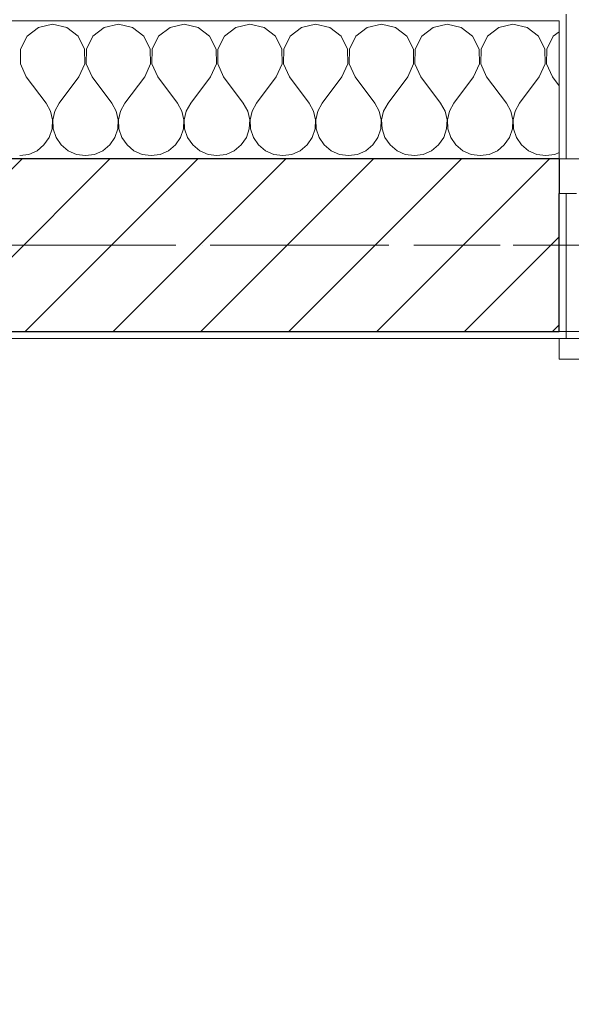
# Model space of a CAD drawing. Header units: millimetres. Extents: x -52968 to 399385, y -141133 to 110561.
# Tile 48 of 146: x 65524 to 66323, y -100143 to -98716. Entities that reach past the tile are written whole.
import ezdxf

# ---------------------------------------------------------------- set-up
doc = ezdxf.new("R2010")
doc.units = ezdxf.units.MM
for name, pattern in [('SIM-Wegliniec-21.07.2025-Parter$0$Kropki i Kreski', [360, 180, -90, 0, -90]), ('SIM-Wegliniec-21.07.2025-Parter$0$Przerywana', [240, 120, -120]), ('SIM-Wegliniec-21.07.2025-Parter$0$Przerywana długa', [390, 250, -140]), ('SIM-Wegliniec-21.07.2025-Parter$0$Przerywana podwójnie', [295, 125, -50, 70, -50]), ('SIM-Wegliniec-21.07.2025-Parter$0$SIM-Wegliniec-11.03.2025-Parter$0$Przerywana podwójnie', [295, 125, -50, 70, -50])]:
    doc.linetypes.add(name, pattern=pattern)
doc.layers.add('_xref', color=250, linetype='Continuous')
for name, color, linetype, lineweight in [('SIM-Wegliniec-21.07.2025-Parter$0$Nowe_A-Belki-Wieniec_Nr_pióra__69', 250, 'Continuous', 0), ('SIM-Wegliniec-21.07.2025-Parter$0$Nowe_A-Belki-Wieniec_Nr_pióra__90', 250, 'Continuous', 0), ('SIM-Wegliniec-21.07.2025-Parter$0$Nowe_A-Osi_Nr_pióra__20', 250, 'Continuous', 0), ('SIM-Wegliniec-21.07.2025-Parter$0$Nowe_A-Posadzki_Nr_pióra__89', 250, 'Continuous', 0), ('SIM-Wegliniec-21.07.2025-Parter$0$Nowe_A-Płyta-Grunt_Nr_pióra__89', 250, 'Continuous', 0), ('SIM-Wegliniec-21.07.2025-Parter$0$Nowe_A-Strefy-Parter_Nr_pióra__94', 250, 'Continuous', 0), ('SIM-Wegliniec-21.07.2025-Parter$0$Nowe_A-Ściany-Zewnętrzne', 250, 'Continuous', 0), ('SIM-Wegliniec-21.07.2025-Parter$0$Nowe_A-Ściany-Zewnętrzne_Nr_pióra__174', 250, 'Continuous', 0), ('SIM-Wegliniec-21.07.2025-Parter$0$Nowe_A-Ściany-Zewnętrzne_Nr_pióra__27', 250, 'Continuous', 0), ('SIM-Wegliniec-21.07.2025-Parter$0$Nowe_A-Ściany-Zewnętrzne_Nr_pióra__47', 250, 'Continuous', 0), ('SIM-Wegliniec-21.07.2025-Parter$0$Nowe_A-Ściany-Zewnętrzne_Nr_pióra__67', 250, 'Continuous', 0), ('SIM-Wegliniec-21.07.2025-Parter$0$Nowe_Okna Archicada_Nr_pióra__23', 250, 'Continuous', 0), ('SIM-Wegliniec-21.07.2025-Parter$0$Nowe_Okna Archicada_Nr_pióra__27', 250, 'Continuous', 0), ('SIM-Wegliniec-21.07.2025-Parter$0$Nowe_Okna Archicada_Nr_pióra__3', 250, 'Continuous', 0), ('SIM-Wegliniec-21.07.2025-Parter$0$Nowe_Okna Archicada_Nr_pióra__47', 250, 'Continuous', 0), ('SIM-Wegliniec-21.07.2025-Parter$0$Nowe_SIM-Wegliniec-11.03.2025-Parter$0$Nowe_A-Osi_Nr_pióra__20_Nr_pióra__1', 250, 'Continuous', 0)]:
    doc.layers.add(name, color=color, linetype=linetype, lineweight=lineweight)
pattern_1 = [(0, (0, 0), (0, 86.60254), [0, -50]), (0, (25, 43.3), (0, 86.60254), [0, -50])]

# ---------------------------------------------------------------- blocks, each defined once
blk = doc.blocks.new('SIM-Wegliniec-21.07.2025-Parter')
at = {"layer": 'SIM-Wegliniec-21.07.2025-Parter$0$Nowe_A-Ściany-Zewnętrzne', "linetype": 'Continuous', "lineweight": 0, "true_color": 0x000000}
h = blk.add_hatch(dxfattribs=at)
h.set_pattern_fill('Tynk', color=18, style=0, pattern_type=2)
h.set_pattern_definition(pattern_1)
h.paths.add_polyline_path([(64780.1, -98717.6), (66305.1, -98717.6), (66305.1, -98707.6), (64780.1, -98707.6)])
h = blk.add_hatch(dxfattribs=at)
h.set_pattern_fill('Tynk', color=18, style=0, pattern_type=2)
h.set_pattern_definition(pattern_1)
h.paths.add_polyline_path([(66315.1, -98707.6), (66305.1, -98707.6), (66305.1, -98717.6), (66305.1, -98917.6), (66315.1, -98917.6)])
at = {"layer": 'SIM-Wegliniec-21.07.2025-Parter$0$Nowe_A-Ściany-Zewnętrzne', "linetype": 'Continuous', "lineweight": 0}
h = blk.add_hatch(dxfattribs=at)
h.set_pattern_fill('Bloczki_ceramiczne', color=256, style=0, pattern_type=2)
h.set_pattern_definition([(45, (0, 0), (-63.63961, 63.63961), [])])
h.paths.add_polyline_path([(65230.1, -99167.6), (66305.1, -99167.6), (66305.1, -98967.6), (66305.1, -98917.6), (65230.1, -98917.6)])
at = {"layer": 'SIM-Wegliniec-21.07.2025-Parter$0$Nowe_A-Ściany-Zewnętrzne', "linetype": 'Continuous', "lineweight": 0, "true_color": 0x000000}
h = blk.add_hatch(dxfattribs=at)
h.set_pattern_fill('Tynk', color=18, style=0, pattern_type=2)
h.set_pattern_definition(pattern_1)
h.paths.add_polyline_path([(66305.1, -99177.6), (66315.1, -99177.6), (66315.1, -98967.6), (66305.1, -98967.6), (66305.1, -99167.6)])
h = blk.add_hatch(dxfattribs=at)
h.set_pattern_fill('Tynk', color=18, style=0, pattern_type=2)
h.set_pattern_definition(pattern_1)
h.paths.add_polyline_path([(66305.1, -99167.6), (65240.1, -99167.6), (65240.1, -99177.6), (66305.1, -99177.6)])
at = {"layer": 'SIM-Wegliniec-21.07.2025-Parter$0$Nowe_A-Belki-Wieniec_Nr_pióra__69', "linetype": 'SIM-Wegliniec-21.07.2025-Parter$0$Kropki i Kreski', "lineweight": 13}
blk.add_line((90905.1, -99042.6), (65105.1, -99042.6), dxfattribs=at)
at = {"layer": 'SIM-Wegliniec-21.07.2025-Parter$0$Nowe_A-Belki-Wieniec_Nr_pióra__90', "linetype": 'SIM-Wegliniec-21.07.2025-Parter$0$Przerywana długa', "lineweight": 13}
for p, q in [((91030.1, -98917.6), (64980.1, -98917.6)), ((71880.1, -99167.6), (65230.1, -99167.6))]:
    blk.add_line(p, q, dxfattribs=at)
at = {"layer": 'SIM-Wegliniec-21.07.2025-Parter$0$Nowe_A-Osi_Nr_pióra__20', "linetype": 'SIM-Wegliniec-21.07.2025-Parter$0$Przerywana podwójnie', "lineweight": 13}
blk.add_line((63144.7, -99042.6), (90961.9, -99042.6), dxfattribs=at)
at = {"layer": 'SIM-Wegliniec-21.07.2025-Parter$0$Nowe_A-Posadzki_Nr_pióra__89', "linetype": 'Continuous', "lineweight": 13, "flags": 128}
blk.add_lwpolyline([(65240.1, -99177.6), (65240.1, -105127.6), (69045.1, -105127.6), (69045.1, -103292.6), (71880.1, -103292.6), (71880.1, -99177.6)], close=True, dxfattribs=at)
at = {"layer": 'SIM-Wegliniec-21.07.2025-Parter$0$Nowe_A-Płyta-Grunt_Nr_pióra__89', "linetype": 'Continuous', "lineweight": 13, "flags": 128}
blk.add_lwpolyline([(65230.1, -116917.6), (90780.1, -116917.6), (90780.1, -99167.6), (65230.1, -99167.6)], close=True, dxfattribs=at)
at = {"layer": 'SIM-Wegliniec-21.07.2025-Parter$0$Nowe_A-Strefy-Parter_Nr_pióra__94', "linetype": 'Continuous', "lineweight": 13, "flags": 128}
blk.add_lwpolyline([(69035.1, -99177.6), (65240.1, -99177.6), (65240.1, -101327.6), (69035.1, -101327.6)], close=True, dxfattribs=at)
at = {"layer": 'SIM-Wegliniec-21.07.2025-Parter$0$Nowe_A-Ściany-Zewnętrzne_Nr_pióra__174', "linetype": 'Continuous', "lineweight": 5}
for p, q in [((65551, -98727), (65534.6, -98739.8)), ((65571.4, -98722.4), (65551, -98727)), ((65591.9, -98727), (65571.4, -98722.4)), ((65608.3, -98739.8), (65591.9, -98727)), ((65646.3, -98727), (65629.8, -98739.8)), ((65666.7, -98722.4), (65646.3, -98727)), ((65687.1, -98727), (65666.7, -98722.4)), ((65703.6, -98739.8), (65687.1, -98727)), ((65741.5, -98727), (65725, -98739.8)), ((65761.9, -98722.4), (65741.5, -98727)), ((65782.3, -98727), (65761.9, -98722.4)), ((65798.8, -98739.8), (65782.3, -98727)), ((65836.8, -98727), (65820.3, -98739.8)), ((65857.2, -98722.4), (65836.8, -98727)), ((65877.6, -98727), (65857.2, -98722.4)), ((65894, -98739.8), (65877.6, -98727)), ((65932, -98727), (65915.5, -98739.8)), ((65952.4, -98722.4), (65932, -98727)), ((65972.8, -98727), (65952.4, -98722.4)), ((65989.3, -98739.8), (65972.8, -98727)), ((66027.2, -98727), (66010.8, -98739.8)), ((66047.6, -98722.4), (66027.2, -98727)), ((66068, -98727), (66047.6, -98722.4)), ((66084.5, -98739.8), (66068, -98727)), ((66122.5, -98727), (66106, -98739.8)), ((66142.9, -98722.4), (66122.5, -98727)), ((66163.3, -98727), (66142.9, -98722.4)), ((66179.7, -98739.8), (66163.3, -98727)), ((66217.7, -98727), (66201.2, -98739.8)), ((66238.1, -98722.4), (66217.7, -98727)), ((66258.5, -98727), (66238.1, -98722.4)), ((66275, -98739.8), (66258.5, -98727)), ((66305.1, -98733.1), (66296.5, -98739.8)), ((65534.6, -98739.8), (65525.2, -98758.6)), ((65617.7, -98758.6), (65608.3, -98739.8)), ((65629.8, -98739.8), (65620.5, -98758.6)), ((65712.9, -98758.6), (65703.6, -98739.8)), ((65725, -98739.8), (65715.7, -98758.6)), ((65808.1, -98758.6), (65798.8, -98739.8)), ((65820.3, -98739.8), (65810.9, -98758.6)), ((65903.4, -98758.6), (65894, -98739.8)), ((65915.5, -98739.8), (65906.2, -98758.6)), ((65998.6, -98758.6), (65989.3, -98739.8)), ((66010.8, -98739.8), (66001.4, -98758.6)), ((66093.9, -98758.6), (66084.5, -98739.8)), ((66106, -98739.8), (66096.6, -98758.6)), ((66189.1, -98758.6), (66179.7, -98739.8)), ((66201.2, -98739.8), (66191.9, -98758.6)), ((66284.3, -98758.6), (66275, -98739.8)), ((66296.5, -98739.8), (66287.1, -98758.6)), ((65525.2, -98758.6), (65524.8, -98779.5)), ((65618.1, -98779.5), (65617.7, -98758.6)), ((65620.5, -98758.6), (65620, -98779.5)), ((65713.3, -98779.5), (65712.9, -98758.6)), ((65715.7, -98758.6), (65715.3, -98779.5)), ((65808.6, -98779.5), (65808.1, -98758.6)), ((65810.9, -98758.6), (65810.5, -98779.5)), ((65903.8, -98779.5), (65903.4, -98758.6)), ((65906.2, -98758.6), (65905.7, -98779.5)), ((65999.1, -98779.5), (65998.6, -98758.6)), ((66001.4, -98758.6), (66001, -98779.5)), ((66094.3, -98779.5), (66093.9, -98758.6)), ((66096.6, -98758.6), (66096.2, -98779.5)), ((66189.5, -98779.5), (66189.1, -98758.6)), ((66191.9, -98758.6), (66191.4, -98779.5)), ((66284.8, -98779.5), (66284.3, -98758.6)), ((66287.1, -98758.6), (66286.7, -98779.5)), ((65524.8, -98779.5), (65533.3, -98798.6)), ((65609.5, -98798.6), (65618.1, -98779.5)), ((65620, -98779.5), (65628.6, -98798.6)), ((65704.8, -98798.6), (65713.3, -98779.5)), ((65715.3, -98779.5), (65723.8, -98798.6)), ((65800, -98798.6), (65808.6, -98779.5)), ((65810.5, -98779.5), (65819.1, -98798.6)), ((65895.3, -98798.6), (65903.8, -98779.5)), ((65905.7, -98779.5), (65914.3, -98798.6)), ((65990.5, -98798.6), (65999.1, -98779.5)), ((66001, -98779.5), (66009.5, -98798.6)), ((66085.7, -98798.6), (66094.3, -98779.5)), ((66096.2, -98779.5), (66104.8, -98798.6)), ((66181, -98798.6), (66189.5, -98779.5)), ((66191.4, -98779.5), (66200, -98798.6)), ((66276.2, -98798.6), (66284.8, -98779.5)), ((66286.7, -98779.5), (66295.3, -98798.6)), ((65533.3, -98798.6), (65561.9, -98836.6)), ((65609.5, -98798.6), (65581, -98836.6)), ((65628.6, -98798.6), (65657.2, -98836.6)), ((65704.8, -98798.6), (65676.2, -98836.6)), ((65723.8, -98798.6), (65752.4, -98836.6)), ((65800, -98798.6), (65771.4, -98836.6)), ((65819.1, -98798.6), (65847.6, -98836.6)), ((65895.3, -98798.6), (65866.7, -98836.6)), ((65914.3, -98798.6), (65942.9, -98836.6)), ((65990.5, -98798.6), (65961.9, -98836.6)), ((66009.5, -98798.6), (66038.1, -98836.6)), ((66085.7, -98798.6), (66057.2, -98836.6)), ((66104.8, -98798.6), (66133.3, -98836.6)), ((66181, -98798.6), (66152.4, -98836.6)), ((66200, -98798.6), (66228.6, -98836.6)), ((66276.2, -98798.6), (66247.6, -98836.6)), ((66295.3, -98798.6), (66305.1, -98811.6)), ((65568.3, -98848.1), (65561.9, -98836.6)), ((65571.3, -98860.9), (65568.3, -98848.1)), ((65574.6, -98848.1), (65571.6, -98860.9)), ((65581, -98836.6), (65574.6, -98848.1)), ((65663.5, -98848.1), (65657.2, -98836.6)), ((65666.5, -98860.9), (65663.5, -98848.1)), ((65669.8, -98848.1), (65666.9, -98860.9)), ((65676.2, -98836.6), (65669.8, -98848.1)), ((65758.8, -98848.1), (65752.4, -98836.6)), ((65761.7, -98860.9), (65758.8, -98848.1)), ((65765.1, -98848.1), (65762.1, -98860.9)), ((65771.4, -98836.6), (65765.1, -98848.1)), ((65854, -98848.1), (65847.6, -98836.6)), ((65857, -98860.9), (65854, -98848.1)), ((65860.3, -98848.1), (65857.4, -98860.9)), ((65866.7, -98836.6), (65860.3, -98848.1)), ((65949.2, -98848.1), (65942.9, -98836.6)), ((65952.2, -98860.9), (65949.2, -98848.1)), ((65955.6, -98848.1), (65952.6, -98860.9)), ((65961.9, -98836.6), (65955.6, -98848.1)), ((66044.5, -98848.1), (66038.1, -98836.6)), ((66047.4, -98860.9), (66044.5, -98848.1)), ((66050.8, -98848.1), (66047.8, -98860.9)), ((66057.2, -98836.6), (66050.8, -98848.1)), ((66139.7, -98848.1), (66133.3, -98836.6)), ((66142.7, -98860.9), (66139.7, -98848.1)), ((66146, -98848.1), (66143.1, -98860.9)), ((66152.4, -98836.6), (66146, -98848.1)), ((66234.9, -98848.1), (66228.6, -98836.6)), ((66237.9, -98860.9), (66234.9, -98848.1)), ((66241.3, -98848.1), (66238.3, -98860.9)), ((66247.6, -98836.6), (66241.3, -98848.1)), ((65570.6, -98874.1), (65571.3, -98860.9)), ((65571.6, -98860.9), (65572.3, -98874.1)), ((65665.9, -98874.1), (65666.5, -98860.9)), ((65666.9, -98860.9), (65667.5, -98874.1)), ((65761.1, -98874.1), (65761.7, -98860.9)), ((65762.1, -98860.9), (65762.7, -98874.1)), ((65856.3, -98874.1), (65857, -98860.9)), ((65857.4, -98860.9), (65858, -98874.1)), ((65951.6, -98874.1), (65952.2, -98860.9)), ((65952.6, -98860.9), (65953.2, -98874.1)), ((66046.8, -98874.1), (66047.4, -98860.9)), ((66047.8, -98860.9), (66048.5, -98874.1)), ((66142, -98874.1), (66142.7, -98860.9)), ((66143.1, -98860.9), (66143.7, -98874.1)), ((66237.3, -98874.1), (66237.9, -98860.9)), ((66238.3, -98860.9), (66238.9, -98874.1)), ((65566.4, -98886.5), (65570.6, -98874.1)), ((65572.3, -98874.1), (65576.5, -98886.5)), ((65661.7, -98886.5), (65665.9, -98874.1)), ((65667.5, -98874.1), (65671.7, -98886.5)), ((65756.9, -98886.5), (65761.1, -98874.1)), ((65762.7, -98874.1), (65766.9, -98886.5)), ((65852.1, -98886.5), (65856.3, -98874.1)), ((65858, -98874.1), (65862.2, -98886.5)), ((65947.4, -98886.5), (65951.6, -98874.1)), ((65953.2, -98874.1), (65957.4, -98886.5)), ((66042.6, -98886.5), (66046.8, -98874.1)), ((66048.5, -98874.1), (66052.7, -98886.5)), ((66137.8, -98886.5), (66142, -98874.1)), ((66143.7, -98874.1), (66147.9, -98886.5)), ((66233.1, -98886.5), (66237.3, -98874.1)), ((66238.9, -98874.1), (66243.1, -98886.5)), ((65559, -98897.3), (65566.4, -98886.5)), ((65576.5, -98886.5), (65583.9, -98897.3)), ((65654.2, -98897.3), (65661.7, -98886.5)), ((65671.7, -98886.5), (65679.2, -98897.3)), ((65749.5, -98897.3), (65756.9, -98886.5)), ((65766.9, -98886.5), (65774.4, -98897.3)), ((65844.7, -98897.3), (65852.1, -98886.5)), ((65862.2, -98886.5), (65869.6, -98897.3)), ((65939.9, -98897.3), (65947.4, -98886.5)), ((65957.4, -98886.5), (65964.9, -98897.3)), ((66035.2, -98897.3), (66042.6, -98886.5)), ((66052.7, -98886.5), (66060.1, -98897.3)), ((66130.4, -98897.3), (66137.8, -98886.5)), ((66147.9, -98886.5), (66155.3, -98897.3)), ((66225.6, -98897.3), (66233.1, -98886.5)), ((66243.1, -98886.5), (66250.6, -98897.3)), ((65536.8, -98911), (65548.9, -98905.7)), ((65548.9, -98905.7), (65559, -98897.3)), ((65583.9, -98897.3), (65594, -98905.7)), ((65594, -98905.7), (65606.1, -98911)), ((65632.1, -98911), (65644.1, -98905.7)), ((65644.1, -98905.7), (65654.2, -98897.3)), ((65679.2, -98897.3), (65689.3, -98905.7)), ((65689.3, -98905.7), (65701.3, -98911)), ((65727.3, -98911), (65739.3, -98905.7)), ((65739.3, -98905.7), (65749.5, -98897.3)), ((65774.4, -98897.3), (65784.5, -98905.7)), ((65784.5, -98905.7), (65796.5, -98911)), ((65822.6, -98911), (65834.6, -98905.7)), ((65834.6, -98905.7), (65844.7, -98897.3)), ((65869.6, -98897.3), (65879.7, -98905.7)), ((65879.7, -98905.7), (65891.8, -98911)), ((65917.8, -98911), (65929.8, -98905.7)), ((65929.8, -98905.7), (65939.9, -98897.3)), ((65964.9, -98897.3), (65975, -98905.7)), ((65975, -98905.7), (65987, -98911)), ((66013, -98911), (66025.1, -98905.7)), ((66025.1, -98905.7), (66035.2, -98897.3)), ((66060.1, -98897.3), (66070.2, -98905.7)), ((66070.2, -98905.7), (66082.2, -98911)), ((66108.3, -98911), (66120.3, -98905.7)), ((66120.3, -98905.7), (66130.4, -98897.3)), ((66155.3, -98897.3), (66165.5, -98905.7)), ((66165.5, -98905.7), (66177.5, -98911)), ((66203.5, -98911), (66215.5, -98905.7)), ((66215.5, -98905.7), (66225.6, -98897.3)), ((66250.6, -98897.3), (66260.7, -98905.7)), ((66260.7, -98905.7), (66272.7, -98911)), ((65523.8, -98912.8), (65536.8, -98911)), ((65606.1, -98911), (65619.1, -98912.8)), ((65619.1, -98912.8), (65632.1, -98911)), ((65701.3, -98911), (65714.3, -98912.8)), ((65714.3, -98912.8), (65727.3, -98911)), ((65796.5, -98911), (65809.5, -98912.8)), ((65809.5, -98912.8), (65822.6, -98911)), ((65891.8, -98911), (65904.8, -98912.8)), ((65904.8, -98912.8), (65917.8, -98911)), ((65987, -98911), (66000, -98912.8)), ((66000, -98912.8), (66013, -98911)), ((66082.2, -98911), (66095.3, -98912.8)), ((66095.3, -98912.8), (66108.3, -98911)), ((66177.5, -98911), (66190.5, -98912.8)), ((66190.5, -98912.8), (66203.5, -98911)), ((66272.7, -98911), (66285.7, -98912.8)), ((66285.7, -98912.8), (66298.7, -98911)), ((66298.7, -98911), (66305.1, -98908.2))]:
    blk.add_line(p, q, dxfattribs=at)
at = {"layer": 'SIM-Wegliniec-21.07.2025-Parter$0$Nowe_A-Ściany-Zewnętrzne_Nr_pióra__27', "linetype": 'Continuous', "lineweight": 25}
for p, q in [((66305.1, -98917.6), (65230.1, -98917.6)), ((66305.1, -98917.6), (66305.1, -98967.6)), ((66305.1, -99167.6), (66305.1, -98967.6)), ((65240.1, -99167.6), (66305.1, -99167.6))]:
    blk.add_line(p, q, dxfattribs=at)
at = {"layer": 'SIM-Wegliniec-21.07.2025-Parter$0$Nowe_A-Ściany-Zewnętrzne_Nr_pióra__47', "linetype": 'Continuous', "lineweight": 15}
for p, q in [((66315.1, -98917.6), (66315.1, -98707.6)), ((66305.1, -98917.6), (66315.1, -98917.6)), ((66305.1, -98967.6), (66315.1, -98967.6)), ((66315.1, -98967.6), (66315.1, -99177.6)), ((66305.1, -99177.6), (66315.1, -99177.6))]:
    blk.add_line(p, q, dxfattribs=at)
at = {"layer": 'SIM-Wegliniec-21.07.2025-Parter$0$Nowe_A-Ściany-Zewnętrzne_Nr_pióra__47', "linetype": 'Continuous', "lineweight": 15, "flags": 128}
blk.add_lwpolyline([(65240.1, -99177.6), (66305.1, -99177.6)], dxfattribs=at)
at = {"layer": 'SIM-Wegliniec-21.07.2025-Parter$0$Nowe_A-Ściany-Zewnętrzne_Nr_pióra__67', "linetype": 'Continuous', "lineweight": 13}
for q in [(64980.1, -98717.6), (66305.1, -98917.6)]:
    blk.add_line((66305.1, -98717.6), q, dxfattribs=at)
at = {"layer": 'SIM-Wegliniec-21.07.2025-Parter$0$Nowe_Okna Archicada_Nr_pióra__23', "linetype": 'Continuous', "lineweight": 15}
for p, q in [((66305.1, -98917.6), (66355.1, -98917.6)), ((66330.1, -98967.6), (66305.1, -98967.6))]:
    blk.add_line(p, q, dxfattribs=at)
at = {"layer": 'SIM-Wegliniec-21.07.2025-Parter$0$Nowe_Okna Archicada_Nr_pióra__27', "linetype": 'Continuous', "lineweight": 25}
blk.add_line((66305.1, -98917.6), (66305.1, -98967.6), dxfattribs=at)
blk.add_line((66305.1, -98917.6), (66305.1, -98967.6), dxfattribs=at)
at = {"layer": 'SIM-Wegliniec-21.07.2025-Parter$0$Nowe_Okna Archicada_Nr_pióra__3', "linetype": 'Continuous', "lineweight": 13}
for p, q in [((66305.1, -99207.6), (66305.1, -99177.6)), ((68105.1, -99207.6), (66305.1, -99207.6))]:
    blk.add_line(p, q, dxfattribs=at)
at = {"layer": 'SIM-Wegliniec-21.07.2025-Parter$0$Nowe_Okna Archicada_Nr_pióra__3', "linetype": 'SIM-Wegliniec-21.07.2025-Parter$0$Przerywana', "lineweight": 13}
blk.add_line((68095.1, -99177.6), (66315.1, -99177.6), dxfattribs=at)
at = {"layer": 'SIM-Wegliniec-21.07.2025-Parter$0$Nowe_Okna Archicada_Nr_pióra__47', "linetype": 'Continuous', "lineweight": 15}
for p, q in [((66315.1, -98917.6), (66315.1, -98707.6)), ((66315.1, -98967.6), (66315.1, -99177.6)), ((66305.1, -99177.6), (66315.1, -99177.6))]:
    blk.add_line(p, q, dxfattribs=at)
at = {"layer": 'SIM-Wegliniec-21.07.2025-Parter$0$Nowe_SIM-Wegliniec-11.03.2025-Parter$0$Nowe_A-Osi_Nr_pióra__20_Nr_pióra__1', "linetype": 'SIM-Wegliniec-21.07.2025-Parter$0$SIM-Wegliniec-11.03.2025-Parter$0$Przerywana podwójnie', "lineweight": 13}
blk.add_line((63144.7, -99042.6), (90961.9, -99042.6), dxfattribs=at)

msp = doc.modelspace()

# ---------------------------------------------------------------- block references
at = {"layer": '_xref'}
msp.add_blockref('SIM-Wegliniec-21.07.2025-Parter', (0, 0), dxfattribs=at)

doc.saveas('drawing.dxf')
